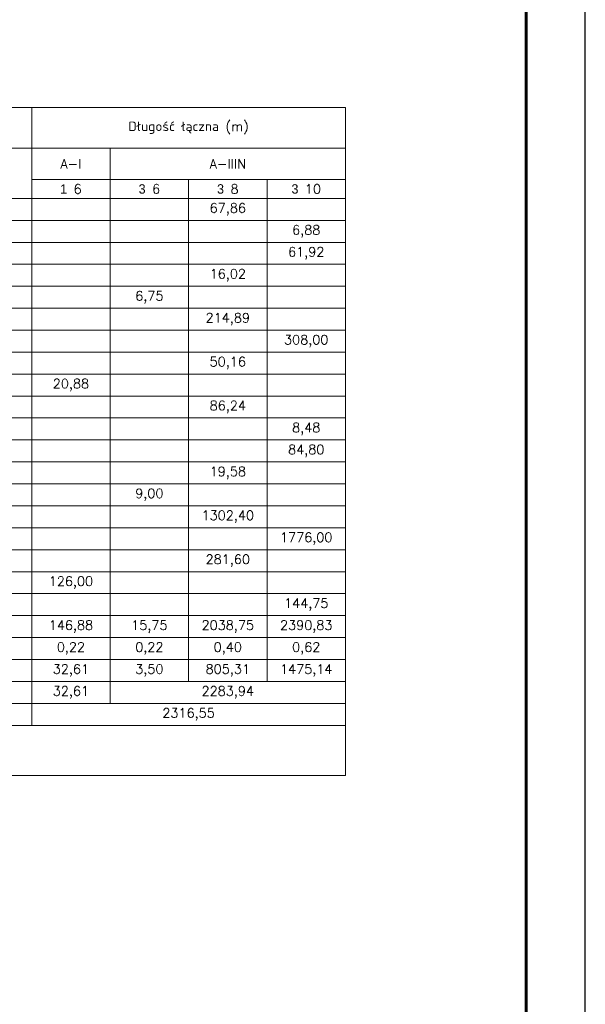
# Model space of a CAD drawing. Extents: x 252417 to 269709, y -146608 to -133214.
# Tile 12 of 14: x 267446 to 269357, y -143280 to -139952. Entities that reach past the tile are written whole.
import ezdxf

# ---------------------------------------------------------------- set-up
doc = ezdxf.new("R2010")
doc.units = 0
doc.header["$LTSCALE"] = 5
doc.header["$MEASUREMENT"] = 0
doc.layers.add('_FORMATKA', color=8, linetype='Continuous', lineweight=15, plot=False)
for name, color, linetype, lineweight in [('_RAMKA', 7, 'Continuous', 35), ('AutoCAD_Structural_Detailing_tabele zbrojenia', 7, 'Continuous', 20), ('PS_DIM', 4, 'Continuous', 13)]:
    doc.layers.add(name, color=color, linetype=linetype, lineweight=lineweight)
doc.styles.add('styl2T', font='simplex.shx', dxfattribs={"height": 30})

# ---------------------------------------------------------------- blocks, each defined once
blk = doc.blocks.new('*U17')
at = {"layer": '_FORMATKA', "lineweight": -3}
blk.add_lwpolyline([(-841, 0), (0, 0), (0, 594), (-841, 594)], close=True, dxfattribs=at)
at = {"layer": '_RAMKA', "lineweight": -3, "const_width": 0.5}
blk.add_lwpolyline([(-811, 10), (-10, 10), (-10, 584), (-811, 584)], close=True, dxfattribs=at)

msp = doc.modelspace()

# ---------------------------------------------------------------- linework, layer by layer
at = {"layer": 'AutoCAD_Structural_Detailing_tabele zbrojenia', "color": 242}
for p, q in [((265398.74, -140249.09), (268546.94, -140249.09)), ((266426.94, -140249.09), (267486.94, -140249.09)), ((267486.94, -140249.09), (267486.94, -140386.89)), ((267486.94, -140249.09), (268546.94, -140249.09)), ((267486.94, -140386.89), (267486.94, -140249.09)), ((268546.94, -140249.09), (268546.94, -142506.89)), ((268546.94, -140249.09), (268546.94, -140386.89)), ((267486.94, -140386.89), (266426.94, -140386.89)), ((267147.74, -140386.89), (267486.94, -140386.89)), ((267486.94, -140386.89), (267486.94, -140556.49)), ((268546.94, -140386.89), (267486.94, -140386.89)), ((267486.94, -140386.89), (267751.94, -140386.89)), ((267486.94, -140492.89), (267486.94, -140386.89)), ((267751.94, -140386.89), (268546.94, -140386.89)), ((267751.94, -140492.89), (267751.94, -140386.89)), ((267751.94, -140386.89), (267751.94, -140492.89)), ((268546.94, -140386.89), (268546.94, -140492.89)), ((267751.94, -140492.89), (267486.94, -140492.89)), ((267486.94, -140492.89), (267751.94, -140492.89)), ((267486.94, -140556.49), (267486.94, -140492.89)), ((268546.94, -140492.89), (267751.94, -140492.89)), ((267751.94, -140492.89), (267751.94, -140556.49)), ((267751.94, -140492.89), (268016.94, -140492.89)), ((267751.94, -140556.49), (267751.94, -140492.89)), ((268016.94, -140492.89), (268016.94, -140556.49)), ((268016.94, -140492.89), (268281.94, -140492.89)), ((268016.94, -140556.49), (268016.94, -140492.89)), ((268281.94, -140492.89), (268281.94, -140556.49)), ((268281.94, -140492.89), (268546.94, -140492.89)), ((268281.94, -140556.49), (268281.94, -140492.89)), ((268546.94, -140492.89), (268546.94, -140556.49)), ((267486.94, -140556.49), (267147.74, -140556.49)), ((267147.74, -140556.49), (267486.94, -140556.49)), ((267751.94, -140556.49), (267486.94, -140556.49)), ((267486.94, -140556.49), (267486.94, -140630.69)), ((267486.94, -140556.49), (267751.94, -140556.49)), ((267486.94, -140630.69), (267486.94, -140556.49)), ((268016.94, -140556.49), (267751.94, -140556.49)), ((267751.94, -140556.49), (267751.94, -140630.69)), ((267751.94, -140556.49), (268016.94, -140556.49)), ((267751.94, -140630.69), (267751.94, -140556.49)), ((268281.94, -140556.49), (268016.94, -140556.49)), ((268016.94, -140556.49), (268016.94, -140630.69)), ((268016.94, -140556.49), (268281.94, -140556.49)), ((268016.94, -140630.69), (268016.94, -140556.49)), ((268546.94, -140556.49), (268281.94, -140556.49)), ((268281.94, -140556.49), (268281.94, -140630.69)), ((268281.94, -140556.49), (268546.94, -140556.49)), ((268281.94, -140630.69), (268281.94, -140556.49)), ((268546.94, -140556.49), (268546.94, -140630.69)), ((267486.94, -140630.69), (267147.74, -140630.69)), ((267147.74, -140630.69), (267486.94, -140630.69)), ((267751.94, -140630.69), (267486.94, -140630.69)), ((267486.94, -140630.69), (267486.94, -140704.89)), ((267486.94, -140630.69), (267751.94, -140630.69)), ((267486.94, -140704.89), (267486.94, -140630.69)), ((268016.94, -140630.69), (267751.94, -140630.69)), ((267751.94, -140630.69), (267751.94, -140704.89)), ((267751.94, -140630.69), (268016.94, -140630.69)), ((267751.94, -140704.89), (267751.94, -140630.69)), ((268281.94, -140630.69), (268016.94, -140630.69)), ((268016.94, -140630.69), (268016.94, -140704.89)), ((268016.94, -140630.69), (268281.94, -140630.69)), ((268016.94, -140704.89), (268016.94, -140630.69)), ((268546.94, -140630.69), (268281.94, -140630.69)), ((268281.94, -140630.69), (268281.94, -140704.89)), ((268281.94, -140630.69), (268546.94, -140630.69)), ((268281.94, -140704.89), (268281.94, -140630.69)), ((268546.94, -140630.69), (268546.94, -140704.89)), ((267486.94, -140704.89), (267147.74, -140704.89)), ((267147.74, -140704.89), (267486.94, -140704.89)), ((267751.94, -140704.89), (267486.94, -140704.89)), ((267486.94, -140704.89), (267486.94, -140779.09)), ((267486.94, -140704.89), (267751.94, -140704.89)), ((267486.94, -140779.09), (267486.94, -140704.89)), ((268016.94, -140704.89), (267751.94, -140704.89)), ((267751.94, -140704.89), (267751.94, -140779.09)), ((267751.94, -140704.89), (268016.94, -140704.89)), ((267751.94, -140779.09), (267751.94, -140704.89)), ((268281.94, -140704.89), (268016.94, -140704.89)), ((268016.94, -140704.89), (268016.94, -140779.09)), ((268016.94, -140704.89), (268281.94, -140704.89)), ((268016.94, -140779.09), (268016.94, -140704.89)), ((268546.94, -140704.89), (268281.94, -140704.89)), ((268281.94, -140704.89), (268281.94, -140779.09)), ((268281.94, -140704.89), (268546.94, -140704.89)), ((268281.94, -140779.09), (268281.94, -140704.89)), ((268546.94, -140704.89), (268546.94, -140779.09)), ((267486.94, -140779.09), (267147.74, -140779.09)), ((267147.74, -140779.09), (267486.94, -140779.09)), ((267751.94, -140779.09), (267486.94, -140779.09)), ((267486.94, -140779.09), (267486.94, -140853.29)), ((267486.94, -140779.09), (267751.94, -140779.09)), ((267486.94, -140853.29), (267486.94, -140779.09)), ((268016.94, -140779.09), (267751.94, -140779.09)), ((267751.94, -140779.09), (267751.94, -140853.29)), ((267751.94, -140779.09), (268016.94, -140779.09)), ((267751.94, -140853.29), (267751.94, -140779.09)), ((268281.94, -140779.09), (268016.94, -140779.09)), ((268016.94, -140779.09), (268016.94, -140853.29)), ((268016.94, -140779.09), (268281.94, -140779.09)), ((268016.94, -140853.29), (268016.94, -140779.09)), ((268546.94, -140779.09), (268281.94, -140779.09)), ((268281.94, -140779.09), (268281.94, -140853.29)), ((268281.94, -140779.09), (268546.94, -140779.09)), ((268281.94, -140853.29), (268281.94, -140779.09)), ((268546.94, -140779.09), (268546.94, -140853.29)), ((267486.94, -140853.29), (267147.74, -140853.29)), ((267147.74, -140853.29), (267486.94, -140853.29)), ((267751.94, -140853.29), (267486.94, -140853.29)), ((267486.94, -140853.29), (267486.94, -140927.49)), ((267486.94, -140853.29), (267751.94, -140853.29)), ((267486.94, -140927.49), (267486.94, -140853.29)), ((268016.94, -140853.29), (267751.94, -140853.29)), ((267751.94, -140853.29), (267751.94, -140927.49)), ((267751.94, -140853.29), (268016.94, -140853.29)), ((267751.94, -140927.49), (267751.94, -140853.29)), ((268281.94, -140853.29), (268016.94, -140853.29)), ((268016.94, -140853.29), (268016.94, -140927.49)), ((268016.94, -140853.29), (268281.94, -140853.29)), ((268016.94, -140927.49), (268016.94, -140853.29)), ((268546.94, -140853.29), (268281.94, -140853.29)), ((268281.94, -140853.29), (268281.94, -140927.49)), ((268281.94, -140853.29), (268546.94, -140853.29)), ((268281.94, -140927.49), (268281.94, -140853.29)), ((268546.94, -140853.29), (268546.94, -140927.49)), ((267486.94, -140927.49), (267147.74, -140927.49)), ((267147.74, -140927.49), (267486.94, -140927.49)), ((267751.94, -140927.49), (267486.94, -140927.49)), ((267486.94, -140927.49), (267486.94, -141001.69)), ((267486.94, -140927.49), (267751.94, -140927.49)), ((267486.94, -141001.69), (267486.94, -140927.49)), ((268016.94, -140927.49), (267751.94, -140927.49)), ((267751.94, -140927.49), (267751.94, -141001.69)), ((267751.94, -140927.49), (268016.94, -140927.49)), ((267751.94, -141001.69), (267751.94, -140927.49)), ((268281.94, -140927.49), (268016.94, -140927.49)), ((268016.94, -140927.49), (268016.94, -141001.69)), ((268016.94, -140927.49), (268281.94, -140927.49)), ((268016.94, -141001.69), (268016.94, -140927.49)), ((268546.94, -140927.49), (268281.94, -140927.49)), ((268281.94, -140927.49), (268281.94, -141001.69)), ((268281.94, -140927.49), (268546.94, -140927.49)), ((268281.94, -141001.69), (268281.94, -140927.49)), ((268546.94, -140927.49), (268546.94, -141001.69)), ((267486.94, -141001.69), (267147.74, -141001.69)), ((267147.74, -141001.69), (267486.94, -141001.69)), ((267751.94, -141001.69), (267486.94, -141001.69)), ((267486.94, -141001.69), (267486.94, -141075.89)), ((267486.94, -141001.69), (267751.94, -141001.69)), ((267486.94, -141075.89), (267486.94, -141001.69)), ((268016.94, -141001.69), (267751.94, -141001.69)), ((267751.94, -141001.69), (267751.94, -141075.89)), ((267751.94, -141001.69), (268016.94, -141001.69)), ((267751.94, -141075.89), (267751.94, -141001.69)), ((268281.94, -141001.69), (268016.94, -141001.69)), ((268016.94, -141001.69), (268016.94, -141075.89)), ((268016.94, -141001.69), (268281.94, -141001.69)), ((268016.94, -141075.89), (268016.94, -141001.69)), ((268546.94, -141001.69), (268281.94, -141001.69)), ((268281.94, -141001.69), (268281.94, -141075.89)), ((268281.94, -141001.69), (268546.94, -141001.69)), ((268281.94, -141075.89), (268281.94, -141001.69)), ((268546.94, -141001.69), (268546.94, -141075.89)), ((267486.94, -141075.89), (267147.74, -141075.89)), ((267147.74, -141075.89), (267486.94, -141075.89)), ((267751.94, -141075.89), (267486.94, -141075.89)), ((267486.94, -141075.89), (267486.94, -141150.09)), ((267486.94, -141075.89), (267751.94, -141075.89)), ((267486.94, -141150.09), (267486.94, -141075.89)), ((268016.94, -141075.89), (267751.94, -141075.89)), ((267751.94, -141075.89), (267751.94, -141150.09)), ((267751.94, -141075.89), (268016.94, -141075.89)), ((267751.94, -141150.09), (267751.94, -141075.89)), ((268281.94, -141075.89), (268016.94, -141075.89)), ((268016.94, -141075.89), (268016.94, -141150.09)), ((268016.94, -141075.89), (268281.94, -141075.89)), ((268016.94, -141150.09), (268016.94, -141075.89)), ((268546.94, -141075.89), (268281.94, -141075.89)), ((268281.94, -141075.89), (268281.94, -141150.09)), ((268281.94, -141075.89), (268546.94, -141075.89)), ((268281.94, -141150.09), (268281.94, -141075.89)), ((268546.94, -141075.89), (268546.94, -141150.09)), ((267486.94, -141150.09), (267147.74, -141150.09)), ((267147.74, -141150.09), (267486.94, -141150.09)), ((267751.94, -141150.09), (267486.94, -141150.09)), ((267486.94, -141150.09), (267486.94, -141224.29)), ((267486.94, -141150.09), (267751.94, -141150.09)), ((267486.94, -141224.29), (267486.94, -141150.09)), ((268016.94, -141150.09), (267751.94, -141150.09)), ((267751.94, -141150.09), (267751.94, -141224.29)), ((267751.94, -141150.09), (268016.94, -141150.09)), ((267751.94, -141224.29), (267751.94, -141150.09)), ((268281.94, -141150.09), (268016.94, -141150.09)), ((268016.94, -141150.09), (268016.94, -141224.29)), ((268016.94, -141150.09), (268281.94, -141150.09)), ((268016.94, -141224.29), (268016.94, -141150.09)), ((268546.94, -141150.09), (268281.94, -141150.09)), ((268281.94, -141150.09), (268281.94, -141224.29)), ((268281.94, -141150.09), (268546.94, -141150.09)), ((268281.94, -141224.29), (268281.94, -141150.09)), ((268546.94, -141150.09), (268546.94, -141224.29)), ((267486.94, -141224.29), (267147.74, -141224.29)), ((267147.74, -141224.29), (267486.94, -141224.29)), ((267751.94, -141224.29), (267486.94, -141224.29)), ((267486.94, -141224.29), (267486.94, -141298.49)), ((267486.94, -141224.29), (267751.94, -141224.29)), ((267486.94, -141298.49), (267486.94, -141224.29)), ((268016.94, -141224.29), (267751.94, -141224.29)), ((267751.94, -141224.29), (267751.94, -141298.49)), ((267751.94, -141224.29), (268016.94, -141224.29)), ((267751.94, -141298.49), (267751.94, -141224.29)), ((268281.94, -141224.29), (268016.94, -141224.29)), ((268016.94, -141224.29), (268016.94, -141298.49)), ((268016.94, -141224.29), (268281.94, -141224.29)), ((268016.94, -141298.49), (268016.94, -141224.29)), ((268546.94, -141224.29), (268281.94, -141224.29)), ((268281.94, -141224.29), (268281.94, -141298.49)), ((268281.94, -141224.29), (268546.94, -141224.29)), ((268281.94, -141298.49), (268281.94, -141224.29)), ((268546.94, -141224.29), (268546.94, -141298.49)), ((267486.94, -141298.49), (267147.74, -141298.49)), ((267147.74, -141298.49), (267486.94, -141298.49)), ((267751.94, -141298.49), (267486.94, -141298.49)), ((267486.94, -141298.49), (267486.94, -141372.69)), ((267486.94, -141298.49), (267751.94, -141298.49)), ((267486.94, -141372.69), (267486.94, -141298.49)), ((268016.94, -141298.49), (267751.94, -141298.49)), ((267751.94, -141298.49), (267751.94, -141372.69)), ((267751.94, -141298.49), (268016.94, -141298.49)), ((267751.94, -141372.69), (267751.94, -141298.49)), ((268281.94, -141298.49), (268016.94, -141298.49)), ((268016.94, -141298.49), (268016.94, -141372.69)), ((268016.94, -141298.49), (268281.94, -141298.49)), ((268016.94, -141372.69), (268016.94, -141298.49)), ((268546.94, -141298.49), (268281.94, -141298.49)), ((268281.94, -141298.49), (268281.94, -141372.69)), ((268281.94, -141298.49), (268546.94, -141298.49)), ((268281.94, -141372.69), (268281.94, -141298.49)), ((268546.94, -141298.49), (268546.94, -141372.69)), ((267486.94, -141372.69), (267147.74, -141372.69)), ((267147.74, -141372.69), (267486.94, -141372.69)), ((267751.94, -141372.69), (267486.94, -141372.69)), ((267486.94, -141372.69), (267486.94, -141446.89)), ((267486.94, -141372.69), (267751.94, -141372.69)), ((267486.94, -141446.89), (267486.94, -141372.69)), ((268016.94, -141372.69), (267751.94, -141372.69)), ((267751.94, -141372.69), (267751.94, -141446.89)), ((267751.94, -141372.69), (268016.94, -141372.69)), ((267751.94, -141446.89), (267751.94, -141372.69)), ((268281.94, -141372.69), (268016.94, -141372.69)), ((268016.94, -141372.69), (268016.94, -141446.89)), ((268016.94, -141372.69), (268281.94, -141372.69)), ((268016.94, -141446.89), (268016.94, -141372.69)), ((268546.94, -141372.69), (268281.94, -141372.69)), ((268281.94, -141372.69), (268281.94, -141446.89)), ((268281.94, -141372.69), (268546.94, -141372.69)), ((268281.94, -141446.89), (268281.94, -141372.69)), ((268546.94, -141372.69), (268546.94, -141446.89)), ((267486.94, -141446.89), (267147.74, -141446.89)), ((267147.74, -141446.89), (267486.94, -141446.89)), ((267751.94, -141446.89), (267486.94, -141446.89)), ((267486.94, -141446.89), (267486.94, -141521.09)), ((267486.94, -141446.89), (267751.94, -141446.89)), ((267486.94, -141521.09), (267486.94, -141446.89)), ((268016.94, -141446.89), (267751.94, -141446.89)), ((267751.94, -141446.89), (267751.94, -141521.09)), ((267751.94, -141446.89), (268016.94, -141446.89)), ((267751.94, -141521.09), (267751.94, -141446.89)), ((268281.94, -141446.89), (268016.94, -141446.89)), ((268016.94, -141446.89), (268016.94, -141521.09)), ((268016.94, -141446.89), (268281.94, -141446.89)), ((268016.94, -141521.09), (268016.94, -141446.89)), ((268546.94, -141446.89), (268281.94, -141446.89)), ((268281.94, -141446.89), (268281.94, -141521.09)), ((268281.94, -141446.89), (268546.94, -141446.89)), ((268281.94, -141521.09), (268281.94, -141446.89)), ((268546.94, -141446.89), (268546.94, -141521.09)), ((267486.94, -141521.09), (267147.74, -141521.09)), ((267147.74, -141521.09), (267486.94, -141521.09)), ((267751.94, -141521.09), (267486.94, -141521.09)), ((267486.94, -141521.09), (267486.94, -141595.29)), ((267486.94, -141521.09), (267751.94, -141521.09)), ((267486.94, -141595.29), (267486.94, -141521.09)), ((268016.94, -141521.09), (267751.94, -141521.09)), ((267751.94, -141521.09), (267751.94, -141595.29)), ((267751.94, -141521.09), (268016.94, -141521.09)), ((267751.94, -141595.29), (267751.94, -141521.09)), ((268281.94, -141521.09), (268016.94, -141521.09)), ((268016.94, -141521.09), (268016.94, -141595.29)), ((268016.94, -141521.09), (268281.94, -141521.09)), ((268016.94, -141595.29), (268016.94, -141521.09)), ((268546.94, -141521.09), (268281.94, -141521.09)), ((268281.94, -141521.09), (268281.94, -141595.29)), ((268281.94, -141521.09), (268546.94, -141521.09)), ((268281.94, -141595.29), (268281.94, -141521.09)), ((268546.94, -141521.09), (268546.94, -141595.29)), ((267486.94, -141595.29), (267147.74, -141595.29)), ((267147.74, -141595.29), (267486.94, -141595.29)), ((267751.94, -141595.29), (267486.94, -141595.29)), ((267486.94, -141595.29), (267486.94, -141669.49)), ((267486.94, -141595.29), (267751.94, -141595.29)), ((267486.94, -141669.49), (267486.94, -141595.29)), ((268016.94, -141595.29), (267751.94, -141595.29)), ((267751.94, -141595.29), (267751.94, -141669.49)), ((267751.94, -141595.29), (268016.94, -141595.29)), ((267751.94, -141669.49), (267751.94, -141595.29)), ((268281.94, -141595.29), (268016.94, -141595.29)), ((268016.94, -141595.29), (268016.94, -141669.49)), ((268016.94, -141595.29), (268281.94, -141595.29)), ((268016.94, -141669.49), (268016.94, -141595.29)), ((268546.94, -141595.29), (268281.94, -141595.29)), ((268281.94, -141595.29), (268281.94, -141669.49)), ((268281.94, -141595.29), (268546.94, -141595.29)), ((268281.94, -141669.49), (268281.94, -141595.29)), ((268546.94, -141595.29), (268546.94, -141669.49)), ((267486.94, -141669.49), (267147.74, -141669.49)), ((267147.74, -141669.49), (267486.94, -141669.49)), ((267751.94, -141669.49), (267486.94, -141669.49)), ((267486.94, -141669.49), (267486.94, -141743.69)), ((267486.94, -141669.49), (267751.94, -141669.49)), ((267486.94, -141743.69), (267486.94, -141669.49)), ((268016.94, -141669.49), (267751.94, -141669.49)), ((267751.94, -141669.49), (267751.94, -141743.69)), ((267751.94, -141669.49), (268016.94, -141669.49)), ((267751.94, -141743.69), (267751.94, -141669.49)), ((268281.94, -141669.49), (268016.94, -141669.49)), ((268016.94, -141669.49), (268016.94, -141743.69)), ((268016.94, -141669.49), (268281.94, -141669.49)), ((268016.94, -141743.69), (268016.94, -141669.49)), ((268546.94, -141669.49), (268281.94, -141669.49)), ((268281.94, -141669.49), (268281.94, -141743.69)), ((268281.94, -141669.49), (268546.94, -141669.49)), ((268281.94, -141743.69), (268281.94, -141669.49)), ((268546.94, -141669.49), (268546.94, -141743.69)), ((267486.94, -141743.69), (267147.74, -141743.69)), ((267147.74, -141743.69), (267486.94, -141743.69)), ((267751.94, -141743.69), (267486.94, -141743.69)), ((267486.94, -141743.69), (267486.94, -141817.89)), ((267486.94, -141743.69), (267751.94, -141743.69)), ((267486.94, -141817.89), (267486.94, -141743.69)), ((268016.94, -141743.69), (267751.94, -141743.69)), ((267751.94, -141743.69), (267751.94, -141817.89)), ((267751.94, -141743.69), (268016.94, -141743.69)), ((267751.94, -141817.89), (267751.94, -141743.69)), ((268281.94, -141743.69), (268016.94, -141743.69)), ((268016.94, -141743.69), (268016.94, -141817.89)), ((268016.94, -141743.69), (268281.94, -141743.69)), ((268016.94, -141817.89), (268016.94, -141743.69)), ((268546.94, -141743.69), (268281.94, -141743.69)), ((268281.94, -141743.69), (268281.94, -141817.89)), ((268281.94, -141743.69), (268546.94, -141743.69)), ((268281.94, -141817.89), (268281.94, -141743.69)), ((268546.94, -141743.69), (268546.94, -141817.89)), ((267486.94, -141817.89), (267147.74, -141817.89)), ((267147.74, -141817.89), (267486.94, -141817.89)), ((267751.94, -141817.89), (267486.94, -141817.89)), ((267486.94, -141817.89), (267486.94, -141892.09)), ((267486.94, -141817.89), (267751.94, -141817.89)), ((267486.94, -141892.09), (267486.94, -141817.89)), ((268016.94, -141817.89), (267751.94, -141817.89)), ((267751.94, -141817.89), (267751.94, -141892.09)), ((267751.94, -141817.89), (268016.94, -141817.89)), ((267751.94, -141892.09), (267751.94, -141817.89)), ((268281.94, -141817.89), (268016.94, -141817.89)), ((268016.94, -141817.89), (268016.94, -141892.09)), ((268016.94, -141817.89), (268281.94, -141817.89)), ((268016.94, -141892.09), (268016.94, -141817.89)), ((268546.94, -141817.89), (268281.94, -141817.89)), ((268281.94, -141817.89), (268281.94, -141892.09)), ((268281.94, -141817.89), (268546.94, -141817.89)), ((268281.94, -141892.09), (268281.94, -141817.89)), ((268546.94, -141817.89), (268546.94, -141892.09)), ((267486.94, -141892.09), (267147.74, -141892.09)), ((267147.74, -141892.09), (267486.94, -141892.09)), ((267751.94, -141892.09), (267486.94, -141892.09)), ((267486.94, -141892.09), (267486.94, -141966.29)), ((267486.94, -141892.09), (267751.94, -141892.09)), ((267486.94, -141966.29), (267486.94, -141892.09)), ((268016.94, -141892.09), (267751.94, -141892.09)), ((267751.94, -141892.09), (267751.94, -141966.29)), ((267751.94, -141892.09), (268016.94, -141892.09)), ((267751.94, -141966.29), (267751.94, -141892.09)), ((268281.94, -141892.09), (268016.94, -141892.09)), ((268016.94, -141892.09), (268016.94, -141966.29)), ((268016.94, -141892.09), (268281.94, -141892.09)), ((268016.94, -141966.29), (268016.94, -141892.09)), ((268546.94, -141892.09), (268281.94, -141892.09)), ((268281.94, -141892.09), (268281.94, -141966.29)), ((268281.94, -141892.09), (268546.94, -141892.09)), ((268281.94, -141966.29), (268281.94, -141892.09)), ((268546.94, -141892.09), (268546.94, -141966.29)), ((265398.74, -141966.29), (267486.94, -141966.29)), ((267486.94, -141966.29), (267147.74, -141966.29)), ((267486.94, -141966.29), (267486.94, -142040.49)), ((267751.94, -141966.29), (267486.94, -141966.29)), ((267486.94, -141966.29), (267751.94, -141966.29)), ((267486.94, -142040.49), (267486.94, -141966.29)), ((268016.94, -141966.29), (267751.94, -141966.29)), ((267751.94, -141966.29), (267751.94, -142040.49)), ((267751.94, -141966.29), (268016.94, -141966.29)), ((267751.94, -142040.49), (267751.94, -141966.29)), ((268281.94, -141966.29), (268016.94, -141966.29)), ((268016.94, -141966.29), (268016.94, -142040.49)), ((268016.94, -141966.29), (268281.94, -141966.29)), ((268016.94, -142040.49), (268016.94, -141966.29)), ((268546.94, -141966.29), (268281.94, -141966.29)), ((268281.94, -141966.29), (268281.94, -142040.49)), ((268281.94, -141966.29), (268546.94, -141966.29)), ((268281.94, -142040.49), (268281.94, -141966.29)), ((268546.94, -141966.29), (268546.94, -142040.49)), ((267486.94, -142040.49), (265398.74, -142040.49)), ((265398.74, -142040.49), (267486.94, -142040.49)), ((267486.94, -142040.49), (267486.94, -142114.69)), ((267751.94, -142040.49), (267486.94, -142040.49)), ((267486.94, -142040.49), (267751.94, -142040.49)), ((267486.94, -142114.69), (267486.94, -142040.49)), ((268016.94, -142040.49), (267751.94, -142040.49)), ((267751.94, -142040.49), (267751.94, -142114.69)), ((267751.94, -142040.49), (268016.94, -142040.49)), ((267751.94, -142114.69), (267751.94, -142040.49)), ((268281.94, -142040.49), (268016.94, -142040.49)), ((268016.94, -142040.49), (268016.94, -142114.69)), ((268016.94, -142040.49), (268281.94, -142040.49)), ((268016.94, -142114.69), (268016.94, -142040.49)), ((268546.94, -142040.49), (268281.94, -142040.49)), ((268281.94, -142040.49), (268281.94, -142114.69)), ((268281.94, -142040.49), (268546.94, -142040.49)), ((268281.94, -142114.69), (268281.94, -142040.49)), ((268546.94, -142040.49), (268546.94, -142114.69)), ((267486.94, -142114.69), (265398.74, -142114.69)), ((265398.74, -142114.69), (267486.94, -142114.69)), ((267486.94, -142114.69), (267486.94, -142188.89)), ((267751.94, -142114.69), (267486.94, -142114.69)), ((267486.94, -142114.69), (267751.94, -142114.69)), ((267486.94, -142188.89), (267486.94, -142114.69)), ((268016.94, -142114.69), (267751.94, -142114.69)), ((267751.94, -142114.69), (267751.94, -142188.89)), ((267751.94, -142114.69), (268016.94, -142114.69)), ((267751.94, -142188.89), (267751.94, -142114.69)), ((268281.94, -142114.69), (268016.94, -142114.69)), ((268016.94, -142114.69), (268016.94, -142188.89)), ((268016.94, -142114.69), (268281.94, -142114.69)), ((268016.94, -142188.89), (268016.94, -142114.69)), ((268546.94, -142114.69), (268281.94, -142114.69)), ((268281.94, -142114.69), (268281.94, -142188.89)), ((268281.94, -142114.69), (268546.94, -142114.69)), ((268281.94, -142188.89), (268281.94, -142114.69)), ((268546.94, -142114.69), (268546.94, -142188.89)), ((267486.94, -142188.89), (265398.74, -142188.89)), ((265398.74, -142188.89), (267486.94, -142188.89)), ((267486.94, -142188.89), (267486.94, -142263.09)), ((267751.94, -142188.89), (267486.94, -142188.89)), ((267486.94, -142188.89), (267751.94, -142188.89)), ((267486.94, -142263.09), (267486.94, -142188.89)), ((267751.94, -142188.89), (268546.94, -142188.89)), ((267751.94, -142263.09), (267751.94, -142188.89)), ((268016.94, -142188.89), (267751.94, -142188.89)), ((267751.94, -142188.89), (267751.94, -142263.09)), ((268281.94, -142188.89), (268016.94, -142188.89)), ((268546.94, -142188.89), (268281.94, -142188.89)), ((268546.94, -142188.89), (268546.94, -142263.09)), ((267486.94, -142263.09), (265398.74, -142263.09)), ((265398.74, -142263.09), (267486.94, -142263.09)), ((267486.94, -142263.09), (267486.94, -142337.29)), ((267486.94, -142263.09), (268546.94, -142263.09)), ((267486.94, -142337.29), (267486.94, -142263.09)), ((267751.94, -142263.09), (267486.94, -142263.09)), ((268546.94, -142263.09), (267751.94, -142263.09)), ((268546.94, -142263.09), (268546.94, -142337.29)), ((267486.94, -142337.29), (265398.74, -142337.29)), ((265398.74, -142337.29), (268546.94, -142337.29)), ((268546.94, -142337.29), (267486.94, -142337.29)), ((268546.94, -142337.29), (268546.94, -142506.89)), ((268546.94, -142506.89), (265398.74, -142506.89)), ((268546.94, -142506.89), (265398.74, -142506.89))]:
    msp.add_line(p, q, dxfattribs=at)

# ---------------------------------------------------------------- block references
at = {"layer": 'PS_DIM', "xscale": 20, "yscale": 20, "zscale": 20}
msp.add_blockref('*U17', (269357.33, -146607.61), dxfattribs=at)

# ---------------------------------------------------------------- texts
at = {"layer": 'AutoCAD_Structural_Detailing_tabele zbrojenia', "color": 3, "char_height": 31.8, "attachment_point": 5, "style": 'styl2T'}
for s, insert, width in [('Długość łączna (m)', (268016.94, -140317.99), 1060), ('A-I', (267619.44, -140439.89), 265), ('A-IIIN', (268149.44, -140439.89), 795), ('\\Fdiam;1\\Fsimplex.shx; 6', (267619.44, -140524.69), 265), ('\\Fdiam;3\\Fsimplex.shx; 6', (267884.44, -140524.69), 265), ('\\Fdiam;3\\Fsimplex.shx; 8', (268149.44, -140524.69), 265), ('\\Fdiam;3\\Fsimplex.shx; 10', (268414.44, -140524.69), 265)]:
    msp.add_mtext(s, dxfattribs=dict(at, insert=insert, width=width))
at = {"layer": 'AutoCAD_Structural_Detailing_tabele zbrojenia', "color": 2, "char_height": 31.8, "attachment_point": 5, "style": 'styl2T'}
for s, insert, width in [('67,86', (268149.44, -140593.59), 265), ('6,88', (268414.44, -140667.79), 265), ('61,92', (268414.44, -140741.99), 265), ('16,02', (268149.44, -140816.19), 265), ('6,75', (267884.44, -140890.39), 265), ('214,89', (268149.44, -140964.59), 265), ('308,00', (268414.44, -141038.79), 265), ('50,16', (268149.44, -141112.99), 265), ('20,88', (267619.44, -141187.19), 265), ('86,24', (268149.44, -141261.39), 265), ('8,48', (268414.44, -141335.59), 265), ('84,80', (268414.44, -141409.79), 265), ('19,58', (268149.44, -141483.99), 265), ('9,00', (267884.44, -141558.19), 265), ('1302,40', (268149.44, -141632.39), 265), ('1776,00', (268414.44, -141706.59), 265), ('281,60', (268149.44, -141780.79), 265), ('126,00', (267619.44, -141854.99), 265), ('144,75', (268414.44, -141929.19), 265), ('146,88', (267619.44, -142003.39), 265), ('15,75', (267884.44, -142003.39), 265), ('2038,75', (268149.44, -142003.39), 265), ('2390,83', (268414.44, -142003.39), 265), ('0,22', (267619.44, -142077.59), 265), ('0,22', (267884.44, -142077.59), 265), ('0,40', (268149.44, -142077.59), 265), ('0,62', (268414.44, -142077.59), 265), ('32,61', (267619.44, -142151.79), 265), ('3,50', (267884.44, -142151.79), 265), ('805,31', (268149.44, -142151.79), 265), ('1475,14', (268414.44, -142151.79), 265), ('32,61', (267619.44, -142225.99), 265), ('2283,94', (268149.44, -142225.99), 795), ('2316,55', (268016.94, -142300.19), 1060)]:
    msp.add_mtext(s, dxfattribs=dict(at, insert=insert, width=width))

doc.saveas('drawing.dxf')
